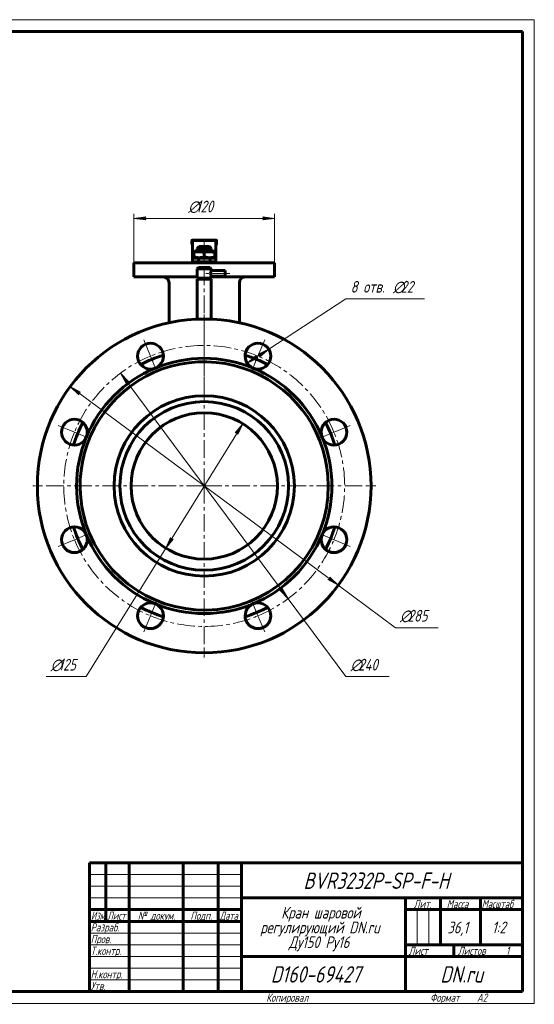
# Model space of a CAD drawing. Header units: millimetres. Extents: x 0 to 594, y 0 to 420.
# Tile 21 of 21: x 374 to 594, y 0 to 420. Entities that reach past the tile are written whole.
import ezdxf

# ---------------------------------------------------------------- set-up
doc = ezdxf.new("R2010")
doc.units = ezdxf.units.MM
for name, pattern in [('K5LT_AXLED', [12, 7.5, -1.5, 1.5, -1.5]), ('K5LT_BASIC', [0]), ('K5LT_THIN', [0])]:
    doc.linetypes.add(name, pattern=pattern)
doc.layers.add('Системный слой', color=7, linetype='Continuous')
doc.layers.add('Системный слой (1)', color=251, linetype='Continuous', true_color=0x6c6c6c)
doc.styles.add('KDIMTEXTSTYLE', font='GOST_AU.SHX', dxfattribs={"width": 0.96, "oblique": 15, "height": 5})
doc.styles.add('KTEXTSTYLE', font='GOST_AU.SHX', dxfattribs={"width": 0.96, "height": 5})
doc.dimstyles.new('KDIMSTYLE (0.50)', dxfattribs={"dimtxt": 5, "dimasz": 1, "dimexe": 2, "dimexo": 0, "dimgap": 1, "dimtad": 1, "dimlfac": 2, "dimtxsty": 'KDIMTEXTSTYLE', "dimsah": 1, "dimcen": 0, "dimdle": 1, "dimadec": 0, "dimazin": 0, "dimtfac": 0.667, "dimtmove": 0, "dimatfit": 3, "dimfxl": 1, "dimtvp": 1, "dimtolj": 1, "dimtzin": 0, "dimarcsym": 0})

# ---------------------------------------------------------------- blocks, each defined once
blk = doc.blocks.new('U45')
at = {"layer": 'Системный слой (1)', "color": 150, "linetype": 'K5LT_BASIC', "lineweight": 60, "true_color": 0x0080ff}
for p, q in [((450.81, 323.17), (453.01, 323.17)), ((453.01, 323.17), (455.21, 323.17))]:
    blk.add_line(p, q, dxfattribs=at)
blk = doc.blocks.new('U46')
at = {"layer": 'Системный слой (1)', "color": 150, "linetype": 'K5LT_BASIC', "lineweight": 60, "true_color": 0x0080ff}
for p, q in [((453.01, 322.37), (450.01, 322.37)), ((456.01, 322.37), (453.01, 322.37))]:
    blk.add_line(p, q, dxfattribs=at)
blk = doc.blocks.new('U47')
at = {"layer": 'Системный слой (1)', "color": 150, "linetype": 'K5LT_BASIC', "lineweight": 60, "true_color": 0x0080ff}
for p, q in [((450.01, 310.17), (423.01, 310.17)), ((483.01, 310.17), (456.01, 310.17))]:
    blk.add_line(p, q, dxfattribs=at)
blk = doc.blocks.new('U48')
at = {"layer": 'Системный слой (1)', "color": 150, "linetype": 'K5LT_BASIC', "lineweight": 60, "true_color": 0x0080ff}
for p, q in [((456.01, 313.67), (456.01, 312.92)), ((456.01, 310.42), (456.01, 309.67))]:
    blk.add_line(p, q, dxfattribs=at)
blk = doc.blocks.new('D3')
at = {"layer": 'Системный слой (1)'}
for points in [[(476.75, 276.07), (480.58, 279.36), (476.03, 277.18), (476.81, 276.9)], [(471.37, 273.35), (475.91, 275.53), (475.14, 275.8), (475.2, 276.63)]]:
    blk.add_hatch(color=7, dxfattribs=at).paths.add_polyline_path(points)
at = {"layer": 'Системный слой (1)', "color": 7, "linetype": 'K5LT_THIN', "lineweight": 18}
for p, q in [((471.37, 273.35), (480.58, 279.36)), ((476.03, 277.18), (480.58, 279.36)), ((480.58, 279.36), (476.75, 276.07)), ((471.37, 273.35), (475.2, 276.63)), ((475.91, 275.53), (471.37, 273.35)), ((475.2, 276.63), (475.14, 275.8)), ((475.14, 275.8), (475.91, 275.53)), ((476.81, 276.9), (476.03, 277.18)), ((476.75, 276.07), (476.81, 276.9))]:
    blk.add_line(p, q, dxfattribs=at)
blk.add_wipeout([(515.53, 301.86), (515.53, 309.24), (543.94, 309.24), (543.94, 301.86)]).dxf.layer = 'Системный слой (1)'
for p, q in [((480.58, 279.36), (513.53, 300.86)), ((513.53, 300.86), (547.13, 300.86))]:
    blk.add_line(p, q, dxfattribs=at)
at = {"layer": 'Системный слой (1)', "color": 7, "char_height": 5, "attachment_point": 1, "style": 'KTEXTSTYLE'}
for s, insert in [('\\H5.0;\\W1.000;\\Q15;\\Q15;\\W0.965;8 отв. ', (515.53, 308.45)), ('\\H5.0;\\W1.000;\\Q15;\\Q15;\\W0.965;∅', (533.65, 308.45)), ('\\H5.0;\\W1.000;\\Q15;\\Q15;\\W0.965;22', (536.96, 308.45))]:
    blk.add_mtext(s, dxfattribs=dict(at, insert=insert))
blk = doc.blocks.new('KDIMARROW_01')
at = {"layer": 'Системный слой'}
blk.add_hatch(color=0, dxfattribs=at).paths.add_polyline_path([(0, 0), (-5, 0.66), (-4.5, 0), (-5, -0.66)])
at = {"layer": 'Системный слой', "color": 0, "linetype": 'K5LT_THIN', "lineweight": 18}
for p, q in [((-4.5, 0), (-5, 0.66)), ((-5, 0.66), (0, 0)), ((0, 0), (-5, -0.66)), ((-5, -0.66), (-4.5, 0))]:
    blk.add_line(p, q, dxfattribs=at)
at = {"layer": 'Системный слой (1)', "color": 0, "linetype": 'K5LT_THIN', "lineweight": 18}
blk.add_line((453.01, 220.92), (452.51, 220.92), dxfattribs=at)
blk = doc.blocks.new('D4')
at = {"layer": 'Системный слой (1)'}
for points in [[(400.18, 260.9), (395.78, 263.35), (399.4, 259.84), (399.39, 260.67)], [(510.25, 178.49), (506.63, 181.99), (506.63, 181.17), (505.84, 180.94)]]:
    blk.add_hatch(color=7, dxfattribs=at).paths.add_polyline_path(points)
at = {"layer": 'Системный слой (1)', "color": 7, "linetype": 'K5LT_THIN', "lineweight": 18}
for p, q in [((395.78, 263.35), (400.18, 260.9)), ((399.4, 259.84), (395.78, 263.35)), ((395.78, 263.35), (510.25, 178.49)), ((400.18, 260.9), (399.39, 260.67)), ((399.39, 260.67), (399.4, 259.84)), ((505.84, 180.94), (506.63, 181.17)), ((510.25, 178.49), (505.84, 180.94)), ((506.63, 181.17), (506.63, 181.99)), ((506.63, 181.99), (510.25, 178.49))]:
    blk.add_line(p, q, dxfattribs=at)
blk.add_wipeout([(536.64, 161.4), (536.64, 168.79), (550.33, 168.79), (550.33, 161.4)]).dxf.layer = 'Системный слой (1)'
for p, q in [((510.25, 178.49), (534.64, 160.4)), ((534.64, 160.4), (552.9, 160.4))]:
    blk.add_line(p, q, dxfattribs=at)
at = {"layer": 'Системный слой (1)', "color": 7, "char_height": 5, "attachment_point": 1, "style": 'KTEXTSTYLE'}
for s, insert in [('\\H5.0;\\W1.000;\\Q15;\\Q15;\\W0.965;∅', (536.64, 167.99)), ('\\H5.0;\\W1.000;\\Q15;\\Q15;\\W0.965;285', (539.95, 167.99))]:
    blk.add_mtext(s, dxfattribs=dict(at, insert=insert))
blk = doc.blocks.new('D5')
at = {"layer": 'Системный слой (1)'}
for points in [[(420.73, 265.45), (417.22, 269.08), (419.68, 264.67), (419.91, 265.46)], [(488.8, 172.76), (486.35, 177.17), (486.12, 176.37), (485.29, 176.38)]]:
    blk.add_hatch(color=7, dxfattribs=at).paths.add_polyline_path(points)
at = {"layer": 'Системный слой (1)', "color": 7, "linetype": 'K5LT_THIN', "lineweight": 18}
for p, q in [((417.22, 269.08), (420.73, 265.45)), ((419.68, 264.67), (417.22, 269.08)), ((417.22, 269.08), (488.8, 172.76)), ((419.91, 265.46), (419.68, 264.67)), ((420.73, 265.45), (419.91, 265.46)), ((486.12, 176.37), (486.35, 177.17)), ((486.35, 177.17), (488.8, 172.76)), ((488.8, 172.76), (485.29, 176.38)), ((485.29, 176.38), (486.12, 176.37))]:
    blk.add_line(p, q, dxfattribs=at)
blk.add_wipeout([(515.53, 140.5), (515.53, 147.88), (529.47, 147.88), (529.47, 140.5)]).dxf.layer = 'Системный слой (1)'
for p, q in [((488.8, 172.76), (513.53, 139.5)), ((513.53, 139.5), (532.05, 139.5))]:
    blk.add_line(p, q, dxfattribs=at)
at = {"layer": 'Системный слой (1)', "color": 7, "char_height": 5, "attachment_point": 1, "style": 'KTEXTSTYLE'}
for s, insert in [('\\H5.0;\\W1.000;\\Q15;\\Q15;\\W0.965;∅', (515.53, 147.08)), ('\\H5.0;\\W1.000;\\Q15;\\Q15;\\W0.965;240', (518.83, 147.08))]:
    blk.add_mtext(s, dxfattribs=dict(at, insert=insert))
blk = doc.blocks.new('D6')
at = {"layer": 'Системный слой (1)'}
for points in [[(467.38, 242.9), (469.45, 247.5), (466.26, 243.59), (467.08, 243.67)], [(436.58, 194.34), (439.77, 198.25), (438.94, 198.17), (438.65, 198.94)]]:
    blk.add_hatch(color=7, dxfattribs=at).paths.add_polyline_path(points)
at = {"layer": 'Системный слой (1)', "color": 7, "linetype": 'K5LT_THIN', "lineweight": 18}
for p, q in [((469.45, 247.5), (436.58, 194.34)), ((466.26, 243.59), (469.45, 247.5)), ((469.45, 247.5), (467.38, 242.9)), ((467.08, 243.67), (466.26, 243.59)), ((467.38, 242.9), (467.08, 243.67)), ((436.58, 194.34), (438.65, 198.94)), ((439.77, 198.25), (436.58, 194.34)), ((438.65, 198.94), (438.94, 198.17)), ((438.94, 198.17), (439.77, 198.25)), ((436.58, 194.34), (402.66, 139.5))]:
    blk.add_line(p, q, dxfattribs=at)
blk.add_wipeout([(387.46, 140.5), (387.46, 147.88), (400.13, 147.88), (400.13, 140.5)]).dxf.layer = 'Системный слой (1)'
blk.add_line((402.66, 139.5), (385.46, 139.5), dxfattribs=at)
at = {"layer": 'Системный слой (1)', "color": 7, "char_height": 5, "attachment_point": 1, "style": 'KTEXTSTYLE'}
for s, insert in [('\\H5.0;\\W1.000;\\Q15;\\Q15;\\W0.965;∅', (387.46, 147.08)), ('\\H5.0;\\W1.000;\\Q15;\\Q15;\\W0.965;125', (390.77, 147.08))]:
    blk.add_mtext(s, dxfattribs=dict(at, insert=insert))
blk = doc.blocks.new('D7')
at = {"layer": 'Системный слой (1)'}
for points in [[(427.51, 335.15), (428.01, 335.81), (423.01, 335.15), (428.01, 334.49)], [(478.01, 334.49), (483.01, 335.15), (478.01, 335.81), (478.51, 335.15)]]:
    blk.add_hatch(color=7, dxfattribs=at).paths.add_polyline_path(points)
at = {"layer": 'Системный слой (1)', "color": 7, "linetype": 'K5LT_THIN', "lineweight": 18}
for p, q in [((423.01, 316.17), (423.01, 337.15)), ((483.01, 316.17), (483.01, 337.15)), ((423.01, 335.15), (428.01, 335.81)), ((428.01, 334.49), (423.01, 335.15)), ((428.01, 335.81), (427.51, 335.15)), ((427.51, 335.15), (428.01, 334.49)), ((478.51, 335.15), (478.01, 335.81)), ((478.01, 335.81), (483.01, 335.15)), ((483.01, 335.15), (478.01, 334.49)), ((478.01, 334.49), (478.51, 335.15))]:
    blk.add_line(p, q, dxfattribs=at)
blk.add_wipeout([(446.22, 336.15), (446.22, 343.53), (459.27, 343.53), (459.27, 336.15)]).dxf.layer = 'Системный слой (1)'
blk.add_line((423.01, 335.15), (483.01, 335.15), dxfattribs=at)
at = {"layer": 'Системный слой (1)', "color": 7, "char_height": 5, "attachment_point": 1, "style": 'KTEXTSTYLE'}
for s, insert in [('\\H5.0;\\W1.000;\\Q15;\\Q15;\\W0.965;∅', (446.22, 342.74)), ('\\H5.0;\\W1.000;\\Q15;\\Q15;\\W0.965;120', (449.52, 342.74))]:
    blk.add_mtext(s, dxfattribs=dict(at, insert=insert))
blk = doc.blocks.new('U49')
at = {"layer": 'Системный слой (1)', "color": 150, "linetype": 'K5LT_BASIC', "lineweight": 60, "true_color": 0x0080ff}
for start, end in [(107.3809, 117.6191), (62.3809, 72.6191), (152.3809, 162.6191), (17.3809, 27.6191), (197.3809, 207.6191), (332.3809, 342.6191), (242.3809, 252.6191), (287.3809, 297.6191)]:
    blk.add_arc((453.01, 220.92), 58.5, start, end, dxfattribs=at)
blk = doc.blocks.new('U50')
at = {"layer": 'Системный слой (1)', "color": 150, "linetype": 'K5LT_BASIC', "lineweight": 60, "true_color": 0x0080ff}
for p, q in [((455.81, 312.31), (455.74, 311.69)), ((455.74, 311.69), (455.74, 311.67)), ((455.74, 311.67), (455.77, 311.27)), ((455.77, 311.27), (455.89, 310.74)), ((455.92, 312.69), (455.81, 312.31)), ((455.97, 312.82), (455.92, 312.69)), ((455.99, 312.86), (455.97, 312.82)), ((456, 312.88), (455.99, 312.86)), ((456.01, 312.91), (456, 312.9)), ((456, 312.9), (456, 312.89)), ((456, 312.89), (456, 312.89)), ((456, 312.89), (456, 312.89)), ((456, 312.89), (456, 312.89)), ((456, 312.89), (456, 312.88)), ((456.01, 312.92), (456.01, 312.92)), ((456.01, 312.92), (456.01, 312.92)), ((456.01, 312.92), (456.01, 312.92)), ((456.01, 312.92), (456.01, 312.92)), ((456.01, 312.92), (456.01, 312.92)), ((456.01, 312.92), (456.01, 312.92)), ((456.01, 312.92), (456.01, 312.91)), ((455.89, 310.74), (456, 310.46)), ((456, 310.46), (456.01, 310.42)), ((456.01, 310.42), (456.01, 310.42)), ((456.01, 310.42), (456.01, 310.42)), ((456.01, 310.42), (456.01, 310.42)), ((456.01, 310.42), (456.01, 310.42)), ((456.01, 310.42), (456.01, 310.42)), ((456.01, 310.42), (456.01, 310.42))]:
    blk.add_line(p, q, dxfattribs=at)
blk = doc.blocks.new('U51')
at = {"layer": 'Системный слой (1)', "color": 30, "linetype": 'K5LT_AXLED', "lineweight": 18, "true_color": 0xff8000}
for q in [(453.01, 294.17), (379.76, 220.92), (526.26, 220.92), (453.01, 147.67)]:
    blk.add_line((453.01, 220.92), q, dxfattribs=at)
blk = doc.blocks.new('U52')
at = {"layer": 'Системный слой (1)', "color": 30, "linetype": 'K5LT_AXLED', "lineweight": 18, "true_color": 0xff8000}
for p, q in [((430.05, 276.35), (427.18, 283.28)), ((475.97, 276.35), (478.84, 283.28)), ((432.92, 269.42), (430.05, 276.35)), ((473.1, 269.42), (475.97, 276.35)), ((397.58, 243.88), (390.65, 246.75)), ((404.51, 241.01), (397.58, 243.88)), ((501.52, 241.01), (508.45, 243.88)), ((508.45, 243.88), (515.37, 246.75)), ((397.58, 197.96), (390.65, 195.09)), ((404.51, 200.83), (397.58, 197.96)), ((501.52, 200.83), (508.45, 197.96)), ((508.45, 197.96), (515.37, 195.09)), ((432.92, 172.41), (430.05, 165.49)), ((473.1, 172.41), (475.97, 165.49)), ((430.05, 165.49), (427.18, 158.56)), ((475.97, 165.49), (478.84, 158.56))]:
    blk.add_line(p, q, dxfattribs=at)
for start, end in [(67.5, 112.5), (112.5, 157.5), (22.5, 67.5), (157.5, 202.5), (337.5, 22.5), (202.5, 247.5), (292.5, 337.5), (247.5, 292.5)]:
    blk.add_arc((453.01, 220.92), 60, start, end, dxfattribs=at)
blk = doc.blocks.new('U53')
at = {"color": 7, "linetype": 'K5LT_THIN', "lineweight": 18}
for p, q in [((0, 420), (594, 420)), ((594, 420), (594, 0)), ((404, 55), (469, 55)), ((404, 50), (469, 50)), ((404, 45), (469, 45)), ((543.96, 25), (543.96, 40)), ((548.98, 25), (548.98, 40)), ((404, 30), (469, 30)), ((404, 25), (469, 25)), ((404, 20), (469, 20)), ((404, 15), (469, 15)), ((404, 10), (469, 10)), ((594, 0), (0, 0))]:
    blk.add_line(p, q, dxfattribs=at)
at = {"color": 150, "linetype": 'K5LT_BASIC', "lineweight": 60, "true_color": 0x0080ff}
for p, q in [((20, 415), (589, 415)), ((589, 415), (589, 5)), ((404, 60), (589, 60)), ((404, 5), (404, 60)), ((411, 35), (411, 60)), ((421, 5), (421, 60)), ((444, 5), (444, 60)), ((459, 5), (459, 60)), ((469, 5), (469, 60)), ((469, 45), (589, 45)), ((539, 5), (539, 45)), ((554, 25), (554, 45)), ((571, 25), (571, 45)), ((404, 40), (469, 40)), ((539, 40), (554, 40)), ((554, 40), (589, 40)), ((404, 35), (469, 35)), ((539, 25), (589, 25)), ((559.57, 20), (559.57, 25)), ((469, 20), (539, 20)), ((539, 20), (589, 20)), ((589, 5), (20, 5))]:
    blk.add_line(p, q, dxfattribs=at)
at = {"color": 7, "attachment_point": 1, "style": 'KTEXTSTYLE'}
for s, insert, char_height in [('\\H5.0;\\W1.000;\\Q15;\\Q15;\\W0.965;\\H7.00;BVR3232P-SP-F-H', (495.41, 55.86), 7), ('\\H5.0;\\W1.000;\\Q15;\\Q15;\\W0.965;\\H3.50;Лит.', (542.47, 44.18), 3.5), ('\\H5.0;\\W1.000;\\Q15;\\Q15;\\W0.965;\\H3.50;Масса', (556.58, 44.18), 3.5), ('\\H5.0;\\W1.000;\\Q15;\\Q15;\\W0.930;\\H3.50;Масштаб', (571.52, 44.18), 3.5), ('\\H5.0;\\W1.000;\\Q15;\\Q15;\\W0.784;\\H3.50;Изм.', (404.62, 39.18), 3.5), ('\\H5.0;\\W1.000;\\Q15;\\Q15;\\W0.799;\\H3.50;Лист', (411.61, 39.18), 3.5), ('\\H5.0;\\W1.000;\\Q15;\\Q15;\\W0.965;\\H3.50;№ докум.', (424.63, 39.18), 3.5), ('\\H5.0;\\W1.000;\\Q15;\\Q15;\\W0.965;\\H3.50;Подп.', (447.1, 39.18), 3.5), ('\\H5.0;\\W1.000;\\Q15;\\Q15;\\W0.799;\\H3.50;Дата', (459.61, 39.18), 3.5), ('\\H5.0;\\W1.000;\\Q15;\\Q15;\\W0.965;Кран шаровой', (485.89, 41.21), 5), ('\\H5.0;\\W1.000;\\Q15;\\Q15;\\W0.965;\\H3.50;Разраб.', (404.5, 34.18), 3.5), ('\\H5.0;\\W1.000;\\Q15;\\Q15;\\W0.965;регулирующий DN.ru ', (476.96, 34.9), 5), ('\\H5.0;\\W1.000;\\Q15;\\Q15;\\W0.965;36,1', (556.89, 34.9), 5), ('\\H5.0;\\W1.000;\\Q15;\\Q15;\\W0.965;{\\c16711680;1:2}', (575.92, 34.9), 5), ('\\H5.0;\\W1.000;\\Q15;\\Q15;\\W0.965;\\H3.50;Пров.', (404.5, 29.18), 3.5), ('\\H5.0;\\W1.000;\\Q15;\\Q15;\\W0.965;Ду150 Ру16', (489.13, 28.59), 5), ('\\H5.0;\\W1.000;\\Q15;\\Q15;\\W0.965;\\H3.50;Т.контр.', (404.5, 24.18), 3.5), ('\\H5.0;\\W1.000;\\Q15;\\Q15;\\W0.965;\\H3.50;Лист', (540.32, 24.18), 3.5), ('\\H5.0;\\W1.000;\\Q15;\\Q15;\\W0.965;\\H3.50;Листов', (561.36, 24.18), 3.5), ('\\H5.0;\\W1.000;\\Q15;\\Q15;\\W0.965;\\H3.50;1', (581.91, 24.18), 3.5), ('\\H5.0;\\W1.000;\\Q15;\\Q15;\\W0.965;\\H3.50;Н.контр.', (404.5, 14.18), 3.5), ('\\H5.0;\\W1.000;\\Q15;\\Q15;\\W0.965;\\H7.00;D160-69427', (481.43, 15.86), 7), ('\\H5.0;\\W1.000;\\Q15;\\Q15;\\W0.965;\\H7.00;DN.ru', (553.84, 15.86), 7), ('\\H5.0;\\W1.000;\\Q15;\\Q15;\\W0.965;\\H3.50;Утв.', (404.5, 9.18), 3.5), ('\\H5.0;\\W1.000;\\Q15;\\Q15;\\W0.965;\\H3.50;Копировал', (479.5, 4.18), 3.5), ('\\H5.0;\\W1.000;\\Q15;\\Q15;\\W0.965;\\H3.50;Формат', (549.5, 4.18), 3.5), ('\\H5.0;\\W1.000;\\Q15;\\Q15;\\W0.965;\\H3.50;A2', (569.5, 4.18), 3.5)]:
    blk.add_mtext(s, dxfattribs=dict(at, insert=insert, char_height=char_height))

msp = doc.modelspace()

# ---------------------------------------------------------------- linework, layer by layer
at = {"layer": 'Системный слой (1)', "color": 150, "linetype": 'K5LT_BASIC', "lineweight": 60, "true_color": 0x0080ff}
for p, q in [((447.7627, 325.6687), (447.7627, 324.1687)), ((458.0127, 325.9187), (448.0127, 325.9187)), ((448.0127, 325.6687), (458.0127, 325.6687)), ((448.0127, 325.0829), (448.0127, 325.6687)), ((448.0127, 325.0829), (448.0127, 318.3151)), ((458.0127, 325.6687), (458.0127, 325.0829)), ((458.0127, 325.0829), (458.0127, 318.3151)), ((458.2627, 325.6687), (458.2627, 324.1687)), ((448.8877, 321.1687), (448.5127, 320.9522)), ((448.5127, 320.5502), (448.5127, 320.9522)), ((448.5127, 320.5502), (448.5127, 318.7871)), ((457.1377, 321.1687), (448.8877, 321.1687)), ((450.8127, 323.1687), (450.0127, 322.3687)), ((450.0127, 321.1687), (450.0127, 322.3687)), ((453.0127, 320.5502), (453.0127, 318.7871)), ((455.2127, 323.1687), (456.0127, 322.3687)), ((456.0127, 321.1687), (456.0127, 322.3687)), ((457.1377, 321.1687), (457.5127, 320.9522)), ((457.5127, 320.9522), (457.5127, 320.5502)), ((457.5127, 320.5502), (457.5127, 318.7871)), ((423.0127, 310.1687), (423.0127, 316.1687)), ((483.0127, 316.1687), (423.0127, 316.1687)), ((448.0127, 318.1687), (448.0127, 318.3151)), ((448.0127, 316.6687), (448.0127, 318.1687)), ((448.0127, 318.1687), (450.5127, 318.1687)), ((450.5127, 316.6687), (448.0127, 316.6687)), ((448.5127, 318.3852), (448.5127, 318.7871)), ((448.8877, 318.1687), (448.5127, 318.3852)), ((450.0127, 316.1687), (450.0127, 316.6687)), ((450.5127, 318.1687), (450.5127, 316.6687)), ((455.5127, 318.1687), (450.5127, 318.1687)), ((455.5127, 316.6687), (450.5127, 316.6687)), ((455.5127, 318.1687), (458.0127, 318.1687)), ((455.5127, 316.6687), (455.5127, 318.1687)), ((458.0127, 316.6687), (455.5127, 316.6687)), ((456.0127, 316.1687), (456.0127, 316.6687)), ((457.1377, 318.1687), (457.5127, 318.3852)), ((457.5127, 318.7871), (457.5127, 318.3852)), ((458.0127, 318.3151), (458.0127, 318.1687)), ((458.0127, 318.1687), (458.0127, 316.6687)), ((483.0127, 310.1687), (483.0127, 316.1687)), ((450.5127, 314.1687), (450.0127, 313.6687)), ((450.0127, 313.6687), (450.0127, 309.6687)), ((456.0127, 313.6687), (450.0127, 313.6687)), ((455.5127, 314.1687), (450.5127, 314.1687)), ((455.5127, 314.1687), (456.0127, 313.6687)), ((462.0127, 312.9187), (456.0127, 312.9187)), ((462.0127, 312.9187), (462.0127, 311.6687)), ((462.0127, 311.6687), (462.0127, 310.4187)), ((438.0127, 290.5718), (438.0127, 307.6687)), ((456.0127, 309.6687), (450.0127, 309.6687)), ((450.5127, 309.1687), (450.0127, 309.6687)), ((450.0127, 309.1687), (450.0127, 292.1055)), ((456.0127, 309.1687), (450.0127, 309.1687)), ((455.5127, 309.1687), (456.0127, 309.6687)), ((462.0127, 310.4187), (456.0127, 310.4187)), ((456.0127, 309.1687), (456.0127, 292.1055)), ((468.0127, 290.5718), (468.0127, 307.6687))]:
    msp.add_line(p, q, dxfattribs=at)
for centre, radius, start, end in [((448.0127, 325.6687), 0.25, 90, 180), ((448.0127, 324.1687), 0.25, 180, 270), ((458.0127, 325.6687), 0.25, 0, 90), ((458.0127, 324.1687), 0.25, 270, 0), ((435.5127, 307.6687), 2.5, 0, 90), ((470.5127, 307.6687), 2.5, 90, 180), ((430.0517, 276.3514), 5.5, 292.500233, 292.499767), ((475.9737, 276.3514), 5.5, 247.500233, 247.499767), ((453.0127, 220.9187), 53, 0, 202.5), ((453.0127, 220.9187), 54.5, 67.500024, 112.499976), ((453.0127, 220.9187), 54.5, 112.500024, 157.499976), ((453.0127, 220.9187), 54.5, 22.500024, 67.499976), ((397.5799, 243.8797), 5.5, 337.500233, 337.499767), ((508.4454, 243.8797), 5.5, 202.500233, 202.499767), ((453.0127, 220.9187), 54.5, 157.500024, 202.5), ((453.0127, 220.9187), 54.5, 337.500024, 22.499976), ((453.0127, 220.9187), 53, 202.5, 0), ((397.5799, 197.9577), 5.5, 22.5, 22.499767), ((508.4454, 197.9577), 5.5, 157.500233, 157.499767), ((453.0127, 220.9187), 54.5, 202.500024, 247.499976), ((453.0127, 220.9187), 54.5, 292.500024, 337.499976), ((430.0517, 165.4859), 5.5, 67.500233, 67.499767), ((453.0127, 220.9187), 54.5, 247.500024, 292.499976), ((475.9737, 165.4859), 5.5, 112.500233, 112.499767)]:
    msp.add_arc(centre, radius, start, end, dxfattribs=at)

# ---------------------------------------------------------------- block references
at = {"layer": 'Системный слой (1)'}
for name in ['U46', 'U45', 'U48', 'U47']:
    msp.add_blockref(name, (0, 0), dxfattribs=at)

# ---------------------------------------------------------------- next in the draw order: dimensions: what is measured, and where the dimension line sits
at = {"layer": 'Системный слой (1)', "color": 7}
dim = msp.add_diameter_dim_2p(p1=(466.7618, 270.3397), p2=(485.1856, 282.3632), dimstyle='KDIMSTYLE (0.50)', override={"dimtih": 1, "dimtoh": 1, "dimpost": '\\H5.0;\\W0.965;\\Q15;\\Q15;8 отв. \\H5.0;\\W0.965;\\Q15;<>', "dimblk1": 'KDIMARROW_01', "dimblk2": 'KDIMARROW_01', "dimclrt": 7, "dimtol": 1, "dimtp": 0, "dimtm": 0, "dimtdec": 5, "dimtmove": 1, "dimatfit": 2, "dimtolj": 1}, dxfattribs=at)
dim.commit()
dim.dimension.update_dxf_attribs({"geometry": 'D3', "text_midpoint": (515.5268, 300.8587), "dimtype": 163})

# ---------------------------------------------------------------- next in the draw order: dimensions: what is measured, and where the dimension line sits
dim = msp.add_diameter_dim_2p(p1=(338.5387, 305.7831), p2=(567.4866, 136.0543), dimstyle='KDIMSTYLE (0.50)', override={"dimtih": 1, "dimtoh": 1, "dimpost": '\\H5.0;\\W0.965;\\Q15;<>', "dimblk1": 'KDIMARROW_01', "dimblk2": 'KDIMARROW_01', "dimclrt": 7, "dimtol": 1, "dimtp": 0, "dimtm": 0, "dimtdec": 5, "dimtmove": 1, "dimatfit": 2, "dimtolj": 1}, dxfattribs=at)
dim.commit()
dim.dimension.update_dxf_attribs({"geometry": 'D4', "text_midpoint": (536.6404, 160.4046), "dimtype": 163})

# ---------------------------------------------------------------- next in the draw order: dimensions: what is measured, and where the dimension line sits
dim = msp.add_diameter_dim_2p(p1=(381.4324, 317.232), p2=(524.593, 124.6053), dimstyle='KDIMSTYLE (0.50)', override={"dimtih": 1, "dimtoh": 1, "dimpost": '\\H5.0;\\W0.965;\\Q15;<>', "dimblk1": 'KDIMARROW_01', "dimblk2": 'KDIMARROW_01', "dimclrt": 7, "dimtol": 1, "dimtp": 0, "dimtm": 0, "dimtdec": 5, "dimtmove": 1, "dimatfit": 2, "dimtolj": 1}, dxfattribs=at)
dim.commit()
dim.dimension.update_dxf_attribs({"geometry": 'D5', "text_midpoint": (515.5268, 139.4952), "dimtype": 163})

# ---------------------------------------------------------------- next in the draw order: linework, layer by layer
at = {"layer": 'Системный слой (1)', "color": 30, "linetype": 'K5LT_AXLED', "lineweight": 18, "true_color": 0xff8000}
msp.add_line((464.0127, 311.6687), (453.7398, 311.6687), dxfattribs=at)

# ---------------------------------------------------------------- next in the draw order: block references
at = {"layer": 'Системный слой (1)'}
msp.add_blockref('U50', (0, 0), dxfattribs=at)

# ---------------------------------------------------------------- next in the draw order: dimensions: what is measured, and where the dimension line sits
at = {"layer": 'Системный слой (1)', "color": 7}
dim = msp.add_linear_dim(base=(423.0127, 335.1523), p1=(483.0127, 316.1687), p2=(423.0127, 316.1687), dimstyle='KDIMSTYLE (0.50)', override={"dimexo": 0, "dimpost": '\\H5.0;\\W0.965;\\Q15;∅<>', "dimblk1": 'KDIMARROW_01', "dimblk2": 'KDIMARROW_01', "dimse1": 0, "dimse2": 0, "dimclrt": 7, "dimtol": 1, "dimtp": 0, "dimtm": 0, "dimtdec": 5, "dimtolj": 1}, dxfattribs=at)
dim.commit()
dim.dimension.update_dxf_attribs({"geometry": 'D7', "text_midpoint": (453.0127, 335.1523), "dimtype": 160})
dim = msp.add_diameter_dim_2p(p1=(485.8845, 274.0759), p2=(420.1408, 167.7614), dimstyle='KDIMSTYLE (0.50)', override={"dimtih": 1, "dimtoh": 1, "dimpost": '\\H5.0;\\W0.965;\\Q15;<>', "dimblk1": 'KDIMARROW_01', "dimblk2": 'KDIMARROW_01', "dimclrt": 7, "dimtol": 1, "dimtp": 0, "dimtm": 0, "dimtdec": 5, "dimtmove": 1, "dimatfit": 2, "dimtolj": 1}, dxfattribs=at)
dim.commit()
dim.dimension.update_dxf_attribs({"geometry": 'D6', "text_midpoint": (400.6612, 139.4952), "dimtype": 163})

# ---------------------------------------------------------------- next in the draw order: linework, layer by layer
at = {"layer": 'Системный слой (1)', "color": 30, "linetype": 'K5LT_AXLED', "lineweight": 18, "true_color": 0xff8000}
for p, q in [((453.0127, 318.5502), (453.0127, 325.1687)), ((453.0127, 316.1687), (453.0127, 320.7871)), ((453.0127, 258.6647), (453.0127, 318.6687))]:
    msp.add_line(p, q, dxfattribs=at)
at = {"layer": 'Системный слой (1)', "color": 150, "linetype": 'K5LT_BASIC', "lineweight": 60, "true_color": 0x0080ff}
for radius in [71.25, 38.5, 36, 31.25]:
    msp.add_circle((453.0127, 220.9187), radius, dxfattribs=at)
for points in [[(453.0127, 320.5502), (452.8159, 320.6158), (452.6183, 320.6752), (452.2213, 320.7788), (452.0218, 320.823), (451.6205, 320.8931), (451.4188, 320.919), (451.0127, 320.9503), (450.8084, 320.9556), (450.2462, 320.9402), (449.8944, 320.8977), (449.1984, 320.7594), (448.8542, 320.6641), (448.5127, 320.5502)], [(457.5127, 320.5502), (457.3159, 320.6158), (457.1183, 320.6752), (456.7213, 320.7788), (456.5218, 320.823), (456.1205, 320.8931), (455.9188, 320.919), (455.5127, 320.9503), (455.3084, 320.9556), (454.7462, 320.9402), (454.3944, 320.8977), (453.6984, 320.7594), (453.3542, 320.6641), (453.0127, 320.5502)], [(448.5127, 318.7871), (448.7095, 318.7215), (448.907, 318.6621), (449.3041, 318.5585), (449.5036, 318.5144), (449.9048, 318.4442), (450.1066, 318.4183), (450.5127, 318.387), (450.717, 318.3817), (451.2792, 318.3971), (451.631, 318.4396), (452.3269, 318.5779), (452.6711, 318.6732), (453.0127, 318.7871)], [(453.0127, 318.7871), (453.2095, 318.7215), (453.407, 318.6621), (453.8041, 318.5585), (454.0036, 318.5144), (454.4048, 318.4442), (454.6066, 318.4183), (455.0127, 318.387), (455.217, 318.3817), (455.7792, 318.3971), (456.131, 318.4396), (456.8269, 318.5779), (457.1711, 318.6732), (457.5127, 318.7871)]]:
    msp.add_open_spline(points, degree=3, knots=[0.00023807, 0.00023807, 0.00023807, 0.00023807, 1.40575644, 1.40575644, 2.81151288, 2.81151288, 4.21726932, 4.21726932, 5.62302575, 5.62302575, 8.05957743, 8.05957743, 10.49589133, 10.49589133, 10.49589133, 10.49589133], dxfattribs=at)

# ---------------------------------------------------------------- next in the draw order: block references
msp.add_blockref('U53', (0, 0))
at = {"layer": 'Системный слой (1)'}
for name in ['U51', 'U52', 'U49']:
    msp.add_blockref(name, (0, 0), dxfattribs=at)

doc.saveas('drawing.dxf')
